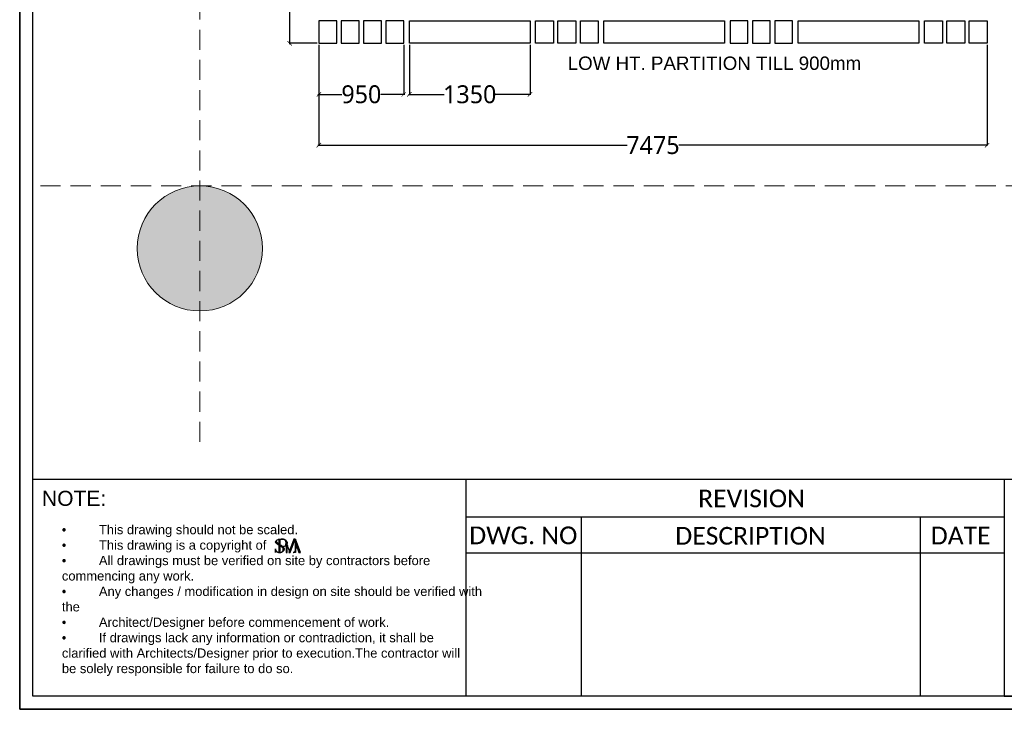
# Model space of a CAD drawing. Header units: millimetres. Extents: x 502444 to 745500, y -417645 to -375189.
# Tile 34 of 208: x 566512 to 577527, y -393956 to -386239. Entities that reach past the tile are written whole.
import ezdxf

# ---------------------------------------------------------------- set-up
doc = ezdxf.new("R2010")
doc.units = ezdxf.units.MM
doc.linetypes.add('DASHED', pattern=[0.75, 0.5, -0.25])
doc.layers.get('Defpoints').update_dxf_attribs({"color": 251})
for name, color, linetype, lineweight in [('0FM-WS-TEXT', 7, 'Continuous', 25), ('G-ANNO-DIMS', 111, 'Continuous', 9), ('G-ANNO-TEXT', 231, 'Continuous', 9), ('S-COLS', 52, 'Continuous', 9), ('Text', 7, 'Continuous', 25), ('Wall New', 1, 'Continuous', 50)]:
    doc.layers.add(name, color=color, linetype=linetype, lineweight=lineweight)
doc.layers.add('DIMENSIONS', color=7, linetype='Continuous', lineweight=25, true_color=0xcc0000)
doc.styles.add('ARIAL', font='arial.ttf')
doc.styles.add('Arial_B_4', font='arialbd.ttf', dxfattribs={"height": 800})
doc.styles.add('RS75', font='@Malgun Gothic', dxfattribs={"height": 75})
doc.dimstyles.new('DIM', dxfattribs={"dimtxt": 100, "dimasz": 50, "dimexe": 0, "dimexo": 20, "dimgap": 0, "dimtad": 0, "dimdec": 0, "dimrnd": 5, "dimzin": 0, "dimdsep": 46, "dimtxsty": 'Standard', "dimblk": 'OBLIQUE', "dimcen": 0, "dimdle": 10, "dimadec": 4, "dimazin": 0, "dimtfac": 1, "dimtdec": 0, "dimtofl": 0, "dimtmove": 1, "dimatfit": 3, "dimfxl": 1, "dimtolj": 1, "dimtzin": 0, "dimarcsym": 0})

# ---------------------------------------------------------------- blocks, each defined once
blk = doc.blocks.new('logo')
at = {"layer": 'Wall New'}
h = blk.add_hatch(color=7, dxfattribs=at)
h.dxf.hatch_style = 1
edge = h.paths.add_edge_path()
edge.add_spline(control_points=[(65926.32732787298, -4520.094032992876), (65926.1228509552, -4519.88899023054), (65924.3385281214, -4518.183820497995), (65919.54680315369, -4515.182403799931), (65911.55111347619, -4509.614694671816), (65903.25496574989, -4503.348192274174), (65895.79311485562, -4499.10011948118), (65893.55091115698, -4494.881910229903), (65893.54196151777, -4492.071246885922), (65894.92808825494, -4489.731452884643), (65896.12217980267, -4488.297914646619), (65896.67030885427, -4487.639871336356)], knot_values=[0, 0, 0, 0, 0.867858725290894, 7.401282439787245, 16.84919293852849, 30.07839875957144, 38.91655751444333, 41.68812970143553, 43.97194689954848, 47.01151844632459, 49.590735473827, 49.590735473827, 49.590735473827, 49.590735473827], degree=3, periodic=0)
edge.add_spline(control_points=[(65896.67030885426, -4487.639871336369), (65895.92114814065, -4488.165959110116), (65893.8028151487, -4489.870670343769), (65891.35862709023, -4492.807859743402), (65890.06492843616, -4496.706629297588), (65889.90602339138, -4500.58724637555), (65893.86920417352, -4504.223637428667), (65899.16805926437, -4508.363811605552), (65907.17849125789, -4513.833384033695), (65915.43403955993, -4518.995131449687), (65922.35502716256, -4524.055133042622), (65926.76506230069, -4528.964500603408), (65927.36107414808, -4534.817846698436), (65925.8635055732, -4540.194380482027), (65922.60699536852, -4544.541443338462), (65919.71695260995, -4546.410011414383), (65918.29826566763, -4547.023579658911), (65918.27821879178, -4547.032193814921)], knot_values=[50.48678172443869, 50.48678172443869, 50.48678172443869, 50.48678172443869, 53.20760084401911, 58.5349938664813, 61.6369995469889, 65.56471417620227, 69.20875779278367, 76.89681575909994, 86.16477467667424, 98.12987605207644, 106.0842714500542, 112.0372464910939, 117.1298886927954, 122.963482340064, 128.467721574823, 133.031523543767, 133.0968729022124, 133.0968729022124, 133.0968729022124, 133.0968729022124], weights=[1, 1, 1, 1, 1, 1, 1, 1, 1, 1, 1, 1, 1, 1, 1, 1, 1, 1], degree=3, periodic=0)
edge.add_spline(control_points=[(65918.27821879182, -4547.032193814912), (65918.99569904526, -4546.806679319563), (65920.83715103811, -4546.227884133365), (65923.71842912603, -4544.578977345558), (65926.7764144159, -4542.078668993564), (65929.39307902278, -4538.740599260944), (65930.6263412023, -4535.02370299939), (65931.04522361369, -4531.116775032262), (65930.8020001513, -4527.156352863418), (65929.02379137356, -4523.240054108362), (65927.2905837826, -4521.05995449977), (65926.32732787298, -4520.094032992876)], knot_values=[49.590735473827, 49.590735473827, 49.590735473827, 49.590735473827, 51.84319754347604, 55.37180156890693, 59.46141335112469, 63.65059152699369, 67.90451495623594, 71.00000374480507, 75.43421065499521, 79.60582464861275, 83.69415918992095, 83.69415918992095, 83.69415918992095, 83.69415918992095], degree=3, periodic=0)
edge = h.paths.add_edge_path()
edge.add_spline(control_points=[(65911.15706209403, -4483.714697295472), (65909.66705064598, -4483.714697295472), (65908.17703919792, -4483.714697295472), (65906.68702774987, -4483.714697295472)], knot_values=[7.51567503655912, 7.51567503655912, 7.51567503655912, 7.51567503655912, 11.98570938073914, 11.98570938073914, 11.98570938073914, 11.98570938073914], weights=[1, 1, 1, 1], degree=3, periodic=0)
edge.add_spline(control_points=[(65906.68702774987, -4483.714697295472), (65906.68702774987, -4490.752476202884), (65906.68702774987, -4497.790255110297), (65906.68702774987, -4504.82803401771)], knot_values=[6.51567503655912, 6.51567503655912, 6.51567503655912, 6.51567503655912, 7.51567503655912, 7.51567503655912, 7.51567503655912, 7.51567503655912], weights=[1, 1, 1, 1], degree=3, periodic=0)
edge.add_spline(control_points=[(65906.68702774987, -4504.82803401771), (65907.7610623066, -4505.584761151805), (65908.81980067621, -4506.349529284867), (65910.30172647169, -4507.426266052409), (65910.72951816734, -4507.737715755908), (65911.15706209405, -4508.048751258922)], knot_values=[1, 1, 1, 1, 4.920055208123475, 4.920055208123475, 6.51567503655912, 6.51567503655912, 6.51567503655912, 6.51567503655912], weights=[1, 1, 1, 1, 1, 1], degree=3, periodic=0)
edge.add_spline(control_points=[(65911.15706209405, -4508.048751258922), (65911.15706209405, -4499.937399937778), (65911.15706209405, -4491.826048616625), (65911.15706209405, -4483.714697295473)], knot_values=[0, 0, 0, 0, 1, 1, 1, 1], weights=[1, 1, 1, 1], degree=3, periodic=0)
edge = h.paths.add_edge_path()
edge.add_spline(control_points=[(65926.32732787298, -4520.094032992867), (65928.14327062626, -4519.864546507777), (65931.86601940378, -4519.394090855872), (65937.33780130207, -4516.948838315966), (65941.65530810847, -4512.901152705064), (65945.38716069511, -4507.704936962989), (65946.65059045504, -4501.28148697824), (65944.79144368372, -4495.055523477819), (65941.40787851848, -4490.274369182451), (65936.66029614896, -4486.676563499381), (65931.87478668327, -4484.349004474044), (65928.49271372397, -4483.882319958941), (65927.27794859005, -4483.714697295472)], knot_values=[28.10659587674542, 28.10659587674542, 28.10659587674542, 28.10659587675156, 33.58032347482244, 39.32793679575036, 45.72688672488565, 51.12485412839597, 58.33784476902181, 64.40102770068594, 70.15272062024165, 75.6086114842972, 82.14980521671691, 85.81611139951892, 85.81611139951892, 85.81611139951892, 85.81611139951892], weights=[1, 1, 1, 1, 1, 1, 1, 1, 1, 1, 1, 1, 1], degree=3, periodic=0)
edge.add_spline(control_points=[(65927.27794859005, -4483.714697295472), (65928.17363530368, -4483.993565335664), (65930.36068687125, -4484.674494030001), (65934.01291733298, -4486.583985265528), (65937.5791297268, -4489.345575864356), (65940.13153193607, -4494.178919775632), (65940.50509810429, -4500.222536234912), (65940.47639201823, -4506.385122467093), (65939.47854824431, -4511.955339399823), (65935.97118947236, -4516.407761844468), (65931.20475309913, -4519.054080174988), (65927.61298398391, -4519.819908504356), (65926.32732787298, -4520.094032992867)], knot_values=[85.81611139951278, 85.81611139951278, 85.81611139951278, 85.81611139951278, 88.62523408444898, 92.675313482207, 98.1508549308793, 101.8316851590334, 108.7094344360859, 115.9402996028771, 120.4648801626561, 125.325234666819, 132.3907371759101, 136.3297490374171, 136.3297490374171, 136.3297490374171, 136.3297490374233], weights=[1, 1, 1, 1, 1, 1, 1, 1, 1, 1, 1, 1, 1], degree=3, periodic=0)
edge = h.paths.add_edge_path()
edge.add_spline(control_points=[(65911.08688957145, -4548.543095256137), (65911.08688957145, -4538.253733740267), (65911.08688957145, -4527.964372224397), (65911.08688957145, -4517.675010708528)], knot_values=[6.314873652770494, 6.314873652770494, 6.314873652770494, 6.314873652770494, 7.314873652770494, 7.314873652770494, 7.314873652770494, 7.314873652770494], weights=[1, 1, 1, 1], degree=3, periodic=0)
edge.add_spline(control_points=[(65911.08688957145, -4517.675010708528), (65910.08407910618, -4517.023955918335), (65909.07580028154, -4516.374427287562), (65907.58323034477, -4515.407846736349), (65907.09994556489, -4515.093867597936), (65906.61685522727, -4514.778347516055)], knot_values=[1, 1, 1, 1, 4.595369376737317, 4.595369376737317, 6.314873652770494, 6.314873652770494, 6.314873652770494, 6.314873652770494], weights=[1, 1, 1, 1, 1, 1], degree=3, periodic=0)
edge.add_spline(control_points=[(65906.61685522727, -4514.778347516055), (65906.61685522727, -4525.950102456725), (65906.61685522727, -4537.121857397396), (65906.61685522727, -4548.293612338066)], knot_values=[0, 0, 0, 0, 1, 1, 1, 1], weights=[1, 1, 1, 1], degree=3, periodic=0)
edge.add_spline(control_points=[(65906.61685522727, -4548.293612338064), (65907.00464915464, -4548.342551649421), (65908.49631665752, -4548.495169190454), (65909.98572179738, -4548.525759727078), (65911.0868895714, -4548.543095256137)], knot_values=[38.64654216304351, 38.64654216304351, 38.64654216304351, 38.64654216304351, 39.81212905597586, 43.11924199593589, 43.11924199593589, 43.11924199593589, 43.11924199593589], weights=[1, 1, 1, 1, 1], degree=3, periodic=0)
edge = h.paths.add_edge_path()
edge.add_spline(control_points=[(65897.79348206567, -4544.969844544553), (65897.52532202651, -4544.796118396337), (65896.04820641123, -4543.812354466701), (65893.46709142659, -4541.89074111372), (65891.46649840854, -4538.366520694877), (65889.99028359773, -4535.013483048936), (65889.74944239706, -4532.603148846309), (65889.6676251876, -4531.346926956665), (65889.6569317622, -4531.182740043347)], knot_values=[12.44897845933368, 12.44897845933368, 12.44897845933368, 12.44897845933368, 13.40008544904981, 17.7243823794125, 21.96377375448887, 25.36521328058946, 28.64998448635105, 29.14384819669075, 29.14384819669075, 29.14384819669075, 29.14384819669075], weights=[1, 1, 1, 1, 1, 1, 1, 1, 1], degree=3, periodic=0)
edge.add_spline(control_points=[(65889.6569317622, -4531.182740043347), (65889.4526859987, -4531.182740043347), (65889.24844023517, -4531.182740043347), (65889.04419447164, -4531.182740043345)], knot_values=[11.83624116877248, 11.83624116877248, 11.83624116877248, 11.83624116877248, 12.44897845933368, 12.44897845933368, 12.44897845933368, 12.44897845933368], weights=[1, 1, 1, 1], degree=3, periodic=0)
edge.add_spline(control_points=[(65889.04419447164, -4531.182740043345), (65889.04419447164, -4536.877253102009), (65889.04419447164, -4542.571766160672), (65889.04419447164, -4548.266279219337)], knot_values=[10.83624116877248, 10.83624116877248, 10.83624116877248, 10.83624116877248, 11.83624116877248, 11.83624116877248, 11.83624116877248, 11.83624116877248], weights=[1, 1, 1, 1], degree=3, periodic=0)
edge.add_spline(control_points=[(65889.04419447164, -4548.266279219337), (65889.24844023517, -4548.266279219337), (65889.4526859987, -4548.266279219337), (65889.6569317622, -4548.266279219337)], knot_values=[10.22350387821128, 10.22350387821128, 10.22350387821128, 10.22350387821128, 10.83624116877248, 10.83624116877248, 10.83624116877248, 10.83624116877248], weights=[1, 1, 1, 1], degree=3, periodic=0)
edge.add_spline(control_points=[(65889.6569317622, -4548.266279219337), (65889.83347909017, -4547.739648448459), (65890.25426248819, -4546.484475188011), (65891.58212756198, -4544.557764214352), (65894.13099015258, -4544.220281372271), (65896.18907932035, -4544.414592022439), (65897.364632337, -4544.821428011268), (65897.79348206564, -4544.969844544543)], knot_values=[0, 0, 0, 0, 1.678080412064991, 3.99954157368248, 6.506296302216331, 8.867441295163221, 10.22350387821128, 10.22350387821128, 10.22350387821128, 10.22350387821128], weights=[1, 1, 1, 1, 1, 1, 1, 1], degree=3, periodic=0)
edge = h.paths.add_edge_path()
edge.add_spline(control_points=[(65945.517516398, -4548.543095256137), (65945.51751639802, -4535.384023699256), (65945.51751639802, -4522.224952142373), (65945.51751639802, -4509.06588058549)], knot_values=[9.93112164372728, 9.93112164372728, 9.93112164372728, 9.93112164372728, 10.93112164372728, 10.93112164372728, 10.93112164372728, 10.93112164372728], weights=[1, 1, 1, 1], degree=3, periodic=0)
edge.add_spline(control_points=[(65945.51751639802, -4509.065880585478), (65945.05203890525, -4509.975354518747), (65944.50800626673, -4510.828885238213), (65943.47031053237, -4512.244242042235), (65942.99810929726, -4512.825395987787), (65942.0626877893, -4513.899088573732), (65941.59815929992, -4514.398435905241), (65941.11361179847, -4514.880069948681)], knot_values=[1, 1, 1, 1, 3.842019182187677, 3.842019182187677, 5.980474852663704, 5.980474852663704, 7.93112164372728, 7.93112164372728, 7.93112164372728, 7.93112164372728], weights=[1, 1, 1, 1, 1, 1, 1, 1], degree=3, periodic=0)
edge.add_spline(control_points=[(65941.11361179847, -4514.880069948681), (65941.11361179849, -4526.101078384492), (65941.11361179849, -4537.322086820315), (65941.11361179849, -4548.543095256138)], knot_values=[7.93112164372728, 7.93112164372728, 7.93112164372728, 7.93112164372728, 8.93112164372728, 8.93112164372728, 8.93112164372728, 8.93112164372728], weights=[1, 1, 1, 1], degree=3, periodic=0)
edge.add_spline(control_points=[(65941.11361179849, -4548.543095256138), (65942.58157999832, -4548.543095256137), (65944.04954819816, -4548.543095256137), (65945.517516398, -4548.543095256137)], knot_values=[8.93112164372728, 8.93112164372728, 8.93112164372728, 8.93112164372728, 9.93112164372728, 9.93112164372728, 9.93112164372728, 9.93112164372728], weights=[1, 1, 1, 1], degree=3, periodic=0)
h.paths.add_polyline_path([(65984.91565439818, -4483.714697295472), (65978.65695236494, -4483.714697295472, 0.3141900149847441), (65977.71864755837, -4484.368887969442), (65954.0674425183, -4548.543095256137), (65961.02334941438, -4548.543095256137)])
h.paths.add_polyline_path([(65986.1063843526, -4483.714697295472), (65986.1063843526, -4502.120993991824), (66002.9347906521, -4548.543095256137), (66009.60722965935, -4548.543095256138)])
edge = h.paths.add_edge_path()
edge.add_spline(control_points=[(65984.91565439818, -4539.499142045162), (65984.71275300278, -4539.990887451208), (65983.98333063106, -4541.758692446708), (65982.43184989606, -4544.703680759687), (65978.81295694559, -4547.223003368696), (65976.04276459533, -4548.071853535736), (65974.55115696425, -4548.52891616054)], knot_values=[1, 1, 1, 1, 2.599130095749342, 6.748808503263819, 10.75272234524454, 15.42372173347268, 15.42372173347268, 15.42372173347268, 15.42372173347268], weights=[1, 1, 1, 1, 1, 1, 1], degree=3, periodic=0)
edge.add_spline(control_points=[(65974.55115696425, -4548.52891616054), (65978.00598944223, -4548.52891616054), (65981.4608219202, -4548.52891616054), (65984.91565439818, -4548.52891616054)], knot_values=[0.1030468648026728, 0.1030468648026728, 0.1030468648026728, 0.1030468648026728, 0.9999999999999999, 0.9999999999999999, 0.9999999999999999, 0.9999999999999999], weights=[1, 1, 1, 1], degree=3, periodic=0)
edge.add_line((65984.91565439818, -4548.52891616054), (65984.91565439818, -4539.499142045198))
at = {"layer": 'Text'}
blk.add_line((65986.1063843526, -4525.915012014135), (65994.73191813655, -4525.915012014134), dxfattribs=at)
blk.add_lwpolyline([(65984.91565439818, -4483.714697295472), (65978.65695236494, -4483.714697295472, 0.3141900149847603), (65977.71864755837, -4484.368887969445), (65954.0674425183, -4548.543095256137), (65961.02334941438, -4548.543095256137), (65984.91565439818, -4483.714697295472), (65984.91565439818, -4548.543095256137)], format="xyb", dxfattribs=at)
blk.add_lwpolyline([(65986.1063843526, -4502.120993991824), (66002.9347906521, -4548.543095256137), (66009.60722965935, -4548.543095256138), (65986.1063843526, -4483.714697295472), (65986.1063843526, -4548.543095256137)], dxfattribs=at)
for points, knots in [([(65897.79348206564, -4544.969844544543), (65897.364632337, -4544.821428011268), (65896.18907932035, -4544.414592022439), (65894.13099015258, -4544.220281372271), (65891.58212756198, -4544.557764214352), (65890.25426248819, -4546.484475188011), (65889.83347909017, -4547.739648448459), (65889.6569317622, -4548.266279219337), (65889.4526859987, -4548.266279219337), (65889.24844023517, -4548.266279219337), (65889.04419447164, -4548.266279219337), (65889.04419447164, -4542.571766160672), (65889.04419447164, -4536.877253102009), (65889.04419447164, -4531.182740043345), (65889.24844023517, -4531.182740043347), (65889.4526859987, -4531.182740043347), (65889.6569317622, -4531.182740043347), (65889.6676251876, -4531.346926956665), (65889.74944239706, -4532.603148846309), (65889.99028359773, -4535.013483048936), (65891.46649840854, -4538.366520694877), (65893.46709142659, -4541.89074111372), (65897.32712590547, -4544.764496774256), (65901.91570660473, -4547.517138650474), (65906.99685920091, -4548.480432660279), (65910.17513324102, -4548.529156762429), (65911.37099373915, -4548.547489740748), (65911.93215329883, -4548.49033947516), (65914.30047313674, -4548.249142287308), (65918.1799144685, -4547.403789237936), (65922.60699536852, -4544.541443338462), (65925.8635055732, -4540.194380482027), (65927.36107414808, -4534.817846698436), (65926.76506230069, -4528.964500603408), (65922.35502716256, -4524.055133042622), (65915.43403955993, -4518.995131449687), (65907.17849125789, -4513.833384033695), (65899.16805926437, -4508.363811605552), (65893.86920417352, -4504.223637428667), (65889.90602339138, -4500.58724637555), (65890.06492843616, -4496.706629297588), (65891.35862709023, -4492.807859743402), (65895.08145327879, -4488.334126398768), (65900.64695517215, -4485.044764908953), (65905.06251132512, -4484.072427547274), (65906.68702774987, -4483.714697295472)], [0, 0, 0, 0, 1.356062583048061, 3.717207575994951, 6.223962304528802, 8.545423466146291, 10.22350387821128, 10.22350387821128, 10.22350387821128, 10.83624116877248, 10.83624116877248, 10.83624116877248, 11.83624116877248, 11.83624116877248, 11.83624116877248, 12.44897845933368, 12.44897845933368, 12.44897845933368, 12.94284216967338, 16.22761337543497, 19.62905290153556, 23.86844427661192, 28.19274120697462, 33.85834455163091, 39.81212905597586, 43.40365804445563, 43.40365804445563, 43.40365804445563, 45.09744699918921, 50.55213108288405, 55.11593305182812, 60.6201722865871, 66.45376593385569, 71.54640813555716, 77.49938317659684, 85.45377857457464, 97.41887994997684, 106.6868388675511, 114.3748968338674, 118.0189404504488, 121.9466550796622, 125.0486607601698, 130.376053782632, 138.9299321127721, 143.9086917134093, 143.9086917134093, 143.9086917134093, 143.9086917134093]), ([(65911.15706209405, -4483.714697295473), (65911.15706209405, -4491.826048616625), (65911.15706209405, -4499.937399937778), (65911.15706209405, -4508.048751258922), (65910.72951816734, -4507.737715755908), (65910.30172647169, -4507.426266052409), (65908.81980067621, -4506.349529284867), (65907.7610623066, -4505.584761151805), (65906.68702774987, -4504.82803401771), (65906.68702774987, -4497.790255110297), (65906.68702774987, -4490.752476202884), (65906.68702774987, -4483.714697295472), (65913.55066802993, -4483.714697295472), (65920.41430830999, -4483.714697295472), (65927.27794859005, -4483.714697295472), (65928.49271372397, -4483.882319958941), (65931.87478668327, -4484.349004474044), (65936.66029614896, -4486.676563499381), (65941.40787851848, -4490.274369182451), (65944.79144368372, -4495.055523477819), (65946.65059045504, -4501.28148697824), (65945.38716069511, -4507.704936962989), (65941.65530810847, -4512.901152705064), (65937.33780130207, -4516.948838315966), (65931.86601940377, -4519.394090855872), (65928.14327062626, -4519.864546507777), (65926.32732787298, -4520.094032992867), (65927.61298398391, -4519.819908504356), (65931.20475309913, -4519.054080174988), (65935.97118947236, -4516.407761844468), (65939.47854824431, -4511.955339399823), (65940.47639201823, -4506.385122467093), (65940.50509810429, -4500.222536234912), (65940.13153193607, -4494.178919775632), (65937.5791297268, -4489.345575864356), (65934.01291733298, -4486.583985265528), (65930.36068687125, -4484.674494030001), (65928.17363530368, -4483.993565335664), (65927.27794859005, -4483.714697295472), (65923.84612845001, -4483.714697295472), (65920.41430830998, -4483.714697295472), (65916.98248816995, -4483.714697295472)], [0, 0, 0, 0, 1, 1, 1, 2.595619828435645, 2.595619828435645, 6.51567503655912, 6.51567503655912, 6.51567503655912, 7.51567503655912, 7.51567503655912, 7.51567503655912, 28.10659587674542, 28.10659587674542, 28.10659587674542, 31.77290205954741, 38.31409579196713, 43.76998665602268, 49.52167957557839, 55.58486250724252, 62.79785314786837, 68.19582055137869, 74.59477048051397, 80.3423838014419, 85.81611139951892, 85.81611139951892, 85.81611139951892, 89.75512326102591, 96.82062577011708, 101.68098027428, 106.205560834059, 113.4364260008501, 120.3141752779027, 123.9950055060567, 129.470546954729, 133.5206263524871, 136.3297490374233, 136.3297490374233, 136.3297490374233, 137.3297490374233, 137.3297490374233, 137.3297490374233, 137.3297490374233]), ([(65906.61685522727, -4548.293612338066), (65906.61685522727, -4537.121857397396), (65906.61685522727, -4525.950102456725), (65906.61685522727, -4514.778347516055), (65907.09994556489, -4515.093867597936), (65907.58323034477, -4515.407846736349), (65909.07580028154, -4516.374427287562), (65910.08407910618, -4517.023955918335), (65911.08688957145, -4517.675010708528), (65911.08688957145, -4527.964372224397), (65911.08688957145, -4538.253733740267), (65911.08688957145, -4548.543095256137)], [0, 0, 0, 0, 1, 1, 1, 2.719504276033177, 2.719504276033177, 6.314873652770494, 6.314873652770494, 6.314873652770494, 7.314873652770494, 7.314873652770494, 7.314873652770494, 7.314873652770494]), ([(65957.16600532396, -4540.13558234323), (65953.28317568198, -4529.779015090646), (65949.40034604, -4519.422447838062), (65945.51751639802, -4509.065880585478), (65945.05203890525, -4509.975354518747), (65944.50800626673, -4510.828885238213), (65943.47031053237, -4512.244242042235), (65942.99810929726, -4512.825395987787), (65942.0626877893, -4513.899088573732), (65941.59815929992, -4514.398435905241), (65941.11361179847, -4514.880069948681), (65941.11361179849, -4526.101078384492), (65941.11361179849, -4537.322086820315), (65941.11361179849, -4548.543095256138), (65942.58157999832, -4548.543095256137), (65944.04954819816, -4548.543095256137), (65945.517516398, -4548.543095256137), (65945.51751639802, -4535.384023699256), (65945.51751639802, -4522.224952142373), (65945.51751639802, -4509.06588058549)], [0, 0, 0, 0, 1, 1, 1, 3.842019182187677, 3.842019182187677, 5.980474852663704, 5.980474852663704, 7.93112164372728, 7.93112164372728, 7.93112164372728, 8.93112164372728, 8.93112164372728, 8.93112164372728, 9.93112164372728, 9.93112164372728, 9.93112164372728, 10.93112164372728, 10.93112164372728, 10.93112164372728, 10.93112164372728]), ([(65986.10638435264, -4548.52891616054), (65982.25464188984, -4548.52891616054), (65978.40289942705, -4548.52891616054), (65974.55115696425, -4548.52891616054), (65976.04276459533, -4548.071853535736), (65978.81295694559, -4547.223003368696), (65982.43184989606, -4544.703680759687), (65983.98333063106, -4541.758692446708), (65984.71275300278, -4539.990887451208), (65984.91565439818, -4539.499142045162)], [0, 0, 0, 0, 1, 1, 1, 5.670999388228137, 9.674913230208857, 13.82459163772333, 15.42372173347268, 15.42372173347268, 15.42372173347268, 15.42372173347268])]:
    blk.add_open_spline(points, degree=3, knots=knots, dxfattribs=at)
blk.add_spline([(65896.67030885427, -4487.639871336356), (65895.06986562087, -4489.66247904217), (65893.71573726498, -4492.383752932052), (65893.71573726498, -4494.667570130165), (65894.90604788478, -4497.170522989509), (65901.80429062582, -4502.695674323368), (65912.62742102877, -4510.303021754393), (65920.40413111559, -4515.668261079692), (65925.69999214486, -4519.494418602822), (65928.86516979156, -4523.308275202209), (65930.5239822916, -4527.135899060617), (65930.92594637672, -4531.551849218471), (65930.57451732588, -4534.62732454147), (65929.16774830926, -4538.641906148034), (65926.64920853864, -4541.989468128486), (65923.50087590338, -4544.599626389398), (65920.40728955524, -4546.296909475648), (65918.27821879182, -4547.032193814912)], degree=3, dxfattribs=at)
blk = doc.blocks.new('sheet format horizontal')
at = {"layer": 'Text'}
for p, q in [((66762.25933642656, -4420.849678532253), (65217.44054091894, -4420.849678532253)), ((65503.32595826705, -4420.849678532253), (65503.32595826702, -4563.962514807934)), ((65503.32595826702, -4445.387557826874), (65858.9499393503, -4445.387557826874)), ((65579.50181680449, -4445.387557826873), (65579.50181680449, -4563.962514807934)), ((65803.30543144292, -4445.387557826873), (65803.30543144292, -4563.962514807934)), ((65503.32595826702, -4469.266756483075), (65858.9499393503, -4469.266756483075)), ((65858.9499393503, -4468.553957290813), (65858.9499393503, -4562.538818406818))]:
    blk.add_line(p, q, dxfattribs=at)
for points in [[(66770.90544657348, -4572.608624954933), (66770.90544657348, -3464.929904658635), (65208.79443077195, -3464.929904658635), (65208.79443077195, -4572.608624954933)], [(66770.90544657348, -4572.608624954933), (65208.79443077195, -4572.608624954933), (65208.79443077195, -3464.929904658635), (66770.90544657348, -3464.929904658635)], [(65217.44054091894, -3473.576014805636), (66762.2593364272, -3473.576014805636), (66762.2593364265, -4563.962514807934), (65217.44054091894, -4563.962514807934)], [(65858.9499393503, -4563.962514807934), (66041.70407289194, -4563.962514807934), (66041.70407289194, -4420.849678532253), (65858.9499393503, -4420.849678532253)]]:
    blk.add_lwpolyline(points, close=True, dxfattribs=at)
at = {"layer": 'Wall New', "xscale": 0.1367789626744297, "yscale": 0.1367789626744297, "zscale": 0.1367789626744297}
blk.add_blockref('logo', (56365.39050921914, -3846.95104330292), dxfattribs=at)
at = {"layer": 'Text', "attachment_point": 1, "style": 'ARIAL'}
for s, insert, char_height, width in [('\\pxqc;{\\fCalibri|b0|i0|c0|p34;REVISION}', (65621.8472692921, -4427.503702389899), 11.68966550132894, 140.4132792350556), ('{\\fArial|b0|i0|c0|p34;NOTE:}', (65223.51726983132, -4428.303669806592), 9.943216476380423, 174.5199539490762), ('\\pxqc;{\\fCalibri|b0|i0|c0|p34;DWG. NO}', (65471.11763807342, -4451.874407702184), 11.68966550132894, 140.4132792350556), ('\\pxqc;{\\fCalibri|b0|i0|c0|p34;DESCRIPTION}', (65621.16219208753, -4452.16080587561), 11.68966550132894, 140.4132792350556), ('\\pxqc;{\\fCalibri|b0|i0|c0|p34;DATE}', (65759.9245552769, -4452.022680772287), 11.68966550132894, 140.4132792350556)]:
    blk.add_mtext(s, dxfattribs=dict(at, insert=insert, char_height=char_height, width=width))
at = {"layer": 'Text', "insert": (65236.65204015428, -4450.882075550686), "char_height": 6.112949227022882, "width": 266.6739181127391, "attachment_point": 1}
blk.add_mtext('\\pxi-0.00088,l0.00088,t0.11563;{\\fSymbol|b0|i0|c2|p18;·^I}{\\fArial|b0|i0|c0|p34;This drawing should not be scaled.\\P{\\fSymbol|b0|i0|c2|p18;·^I}This drawing is a copyright of \\P{\\fSymbol|b0|i0|c2|p18;·^I}All drawings must be verified on site by contractors before commencing any work.\\P{\\fSymbol|b0|i0|c2|p18;·^I}Any changes / modification in design on site should be verified with the \\P{\\fSymbol|b0|i0|c2|p18;·^I}Architect/Designer before commencement of work.\\P{\\fSymbol|b0|i0|c2|p18;·^I}If drawings lack any information or contradiction, it shall be clarified with Architects/Designer prior to execution.The contractor will be solely responsible for failure to do so.}', dxfattribs=at)
blk = doc.blocks.new('_ArchTick')
at = {"color": 0, "linetype": 'ByBlock', "const_width": 0.15}
blk.add_lwpolyline([(-0.5, -0.5), (0.5, 0.5)], dxfattribs=at)
blk = doc.blocks.new('*D97')
at = {"layer": 'Defpoints', "color": 0, "lineweight": 25, "ltscale": 250, "transparency": 16777216}
for p in [(569858.8209681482, -386501.1524356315, 1.00953911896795e-09), (570808.8209681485, -386501.1524356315, 1.00953911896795e-09), (570808.8209681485, -387074.1806524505)]:
    blk.add_point(p, dxfattribs=at)
at = {"layer": 'DIMENSIONS', "color": 0, "lineweight": -2, "ltscale": 250, "transparency": 16777216}
for p, q in [((569858.8209681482, -386521.1524356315), (569858.8209681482, -387074.1806524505)), ((570808.8209681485, -386521.1524356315), (570808.8209681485, -387074.1806524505)), ((569848.8209681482, -387074.1806524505), (570116.494882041, -387074.1806524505)), ((570818.8209681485, -387074.1806524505), (570551.1470542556, -387074.1806524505))]:
    blk.add_line(p, q, dxfattribs=at)
at = {"layer": 'DIMENSIONS', "color": 0, "lineweight": -2, "ltscale": 250, "transparency": 16777216, "xscale": 50, "yscale": 50, "zscale": 50, "rotation": 180}
blk.add_blockref('_ArchTick', (569858.8209681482, -387074.1806524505), dxfattribs=at)
at = {"layer": 'DIMENSIONS', "color": 0, "lineweight": -2, "ltscale": 250, "transparency": 16777216, "xscale": 50, "yscale": 50, "zscale": 50}
blk.add_blockref('_ArchTick', (570808.8209681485, -387074.1806524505), dxfattribs=at)
at = {"layer": 'DIMENSIONS', "color": 0, "ltscale": 250, "transparency": 16777216, "insert": (570333.8209681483, -387074.1806524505), "char_height": 75, "attachment_point": 5, "style": 'RS75'}
blk.add_mtext('\\A1;{\\H2.6667x;950}', dxfattribs=at)
blk = doc.blocks.new('*D98')
at = {"layer": 'Defpoints', "color": 0, "lineweight": 25, "ltscale": 250, "transparency": 16777216}
for p in [(570871.3209681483, -386501.1524356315, 1.00953911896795e-09), (572221.3209681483, -386501.1524356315, 1.00953911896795e-09), (572221.3209681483, -387074.1806524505)]:
    blk.add_point(p, dxfattribs=at)
at = {"layer": 'DIMENSIONS', "color": 0, "lineweight": -2, "ltscale": 250, "transparency": 16777216}
for p, q in [((570871.3209681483, -386521.1524356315), (570871.3209681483, -387074.1806524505)), ((572221.3209681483, -386521.1524356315), (572221.3209681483, -387074.1806524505)), ((570861.3209681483, -387074.1806524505), (571260.3119582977, -387074.1806524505)), ((572231.3209681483, -387074.1806524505), (571832.3299779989, -387074.1806524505))]:
    blk.add_line(p, q, dxfattribs=at)
at = {"layer": 'DIMENSIONS', "color": 0, "lineweight": -2, "ltscale": 250, "transparency": 16777216, "xscale": 50, "yscale": 50, "zscale": 50, "rotation": 180}
blk.add_blockref('_ArchTick', (570871.3209681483, -387074.1806524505), dxfattribs=at)
at = {"layer": 'DIMENSIONS', "color": 0, "lineweight": -2, "ltscale": 250, "transparency": 16777216, "xscale": 50, "yscale": 50, "zscale": 50}
blk.add_blockref('_ArchTick', (572221.3209681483, -387074.1806524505), dxfattribs=at)
at = {"layer": 'DIMENSIONS', "color": 0, "ltscale": 250, "transparency": 16777216, "insert": (571546.3209681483, -387074.1806524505), "char_height": 75, "attachment_point": 5, "style": 'RS75'}
blk.add_mtext('\\A1;{\\H2.6667x;1350}', dxfattribs=at)
blk = doc.blocks.new('*D99')
at = {"layer": 'Defpoints', "color": 0, "lineweight": 25, "ltscale": 250, "transparency": 16777216}
for p in [(569858.8209681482, -386501.1524356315), (577333.8209681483, -386501.1524356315, 1.00953911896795e-09), (577333.8209681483, -387643.1115270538)]:
    blk.add_point(p, dxfattribs=at)
at = {"layer": 'DIMENSIONS', "color": 0, "lineweight": -2, "ltscale": 250, "transparency": 16777216}
for p, q in [((569858.8209681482, -386521.1524356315), (569858.8209681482, -387643.1115270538)), ((577333.8209681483, -386521.1524356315), (577333.8209681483, -387643.1115270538)), ((569848.8209681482, -387643.1115270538), (573305.964077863, -387643.1115270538)), ((577343.8209681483, -387643.1115270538), (573886.6778584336, -387643.1115270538))]:
    blk.add_line(p, q, dxfattribs=at)
at = {"layer": 'DIMENSIONS', "color": 0, "lineweight": -2, "ltscale": 250, "transparency": 16777216, "xscale": 50, "yscale": 50, "zscale": 50, "rotation": 180}
blk.add_blockref('_ArchTick', (569858.8209681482, -387643.1115270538), dxfattribs=at)
at = {"layer": 'DIMENSIONS', "color": 0, "lineweight": -2, "ltscale": 250, "transparency": 16777216, "xscale": 50, "yscale": 50, "zscale": 50}
blk.add_blockref('_ArchTick', (577333.8209681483, -387643.1115270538), dxfattribs=at)
at = {"layer": 'DIMENSIONS', "color": 0, "ltscale": 250, "transparency": 16777216, "insert": (573596.3209681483, -387643.1115270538), "char_height": 75, "attachment_point": 5, "style": 'RS75'}
blk.add_mtext('\\A1;{\\H2.6667x;7475}', dxfattribs=at)
blk = doc.blocks.new('*D210')
at = {"layer": 'Defpoints', "color": 0, "lineweight": 25, "ltscale": 250, "transparency": 16777216}
for p in [(569859.97973619, -381001.9094168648), (569532.2047958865, -386502.1748748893), (569858.8065246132, -386502.1748748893)]:
    blk.add_point(p, dxfattribs=at)
at = {"layer": 'DIMENSIONS', "color": 0, "lineweight": -2, "ltscale": 250, "transparency": 16777216}
for p, q in [((569532.2047958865, -380991.9094168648), (569532.2047958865, -383462.6363544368)), ((569839.97973619, -381001.9094168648), (569532.2047958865, -381001.9094168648)), ((569532.2047958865, -386512.1748748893), (569532.2047958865, -384041.4479373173)), ((569838.8065246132, -386502.1748748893), (569532.2047958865, -386502.1748748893))]:
    blk.add_line(p, q, dxfattribs=at)
at = {"layer": 'DIMENSIONS', "color": 0, "lineweight": -2, "ltscale": 250, "transparency": 16777216, "xscale": 50, "yscale": 50, "zscale": 50}
for p, rotation in [((569532.2047958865, -381001.9094168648), 90), ((569532.2047958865, -386502.1748748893), 270)]:
    blk.add_blockref('_ArchTick', p, dxfattribs=dict(at, rotation=rotation))
at = {"layer": 'DIMENSIONS', "color": 0, "ltscale": 250, "transparency": 16777216, "insert": (569532.2047958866, -383752.042145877), "char_height": 75, "attachment_point": 5, "rotation": 90, "style": 'RS75'}
blk.add_mtext('\\A1;{\\H2.6667x;5500}', dxfattribs=at)

msp = doc.modelspace()

# ---------------------------------------------------------------- hatches: boundary and pattern name
at = {"layer": 'S-COLS', "lineweight": 5}
msp.add_hatch(color=251, dxfattribs=at).paths.add_polyline_path([(568527.4867961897, -389498.1524356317), (568618.8551307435, -389492.1638385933), (568708.6601277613, -389474.300514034), (568795.365198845, -389444.8681083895), (568877.4867961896, -389404.3702182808), (568953.6197964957, -389353.4997738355), (569022.4615430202, -389293.1271824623), (569082.8341343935, -389224.2854359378), (569133.7045788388, -389148.1524356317), (569174.2024689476, -389066.0308382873), (569203.6348745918, -388979.3257672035), (569221.4981991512, -388889.5207701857), (569227.4867961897, -388798.1524356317), (569221.4981991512, -388706.7841010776), (569203.6348745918, -388616.9791040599), (569174.2024689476, -388530.2740329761), (569129.1584101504, -388441.3486133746), (569082.8341343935, -388372.0194353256), (569022.4615430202, -388303.177688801), (568953.6197964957, -388242.8050974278), (568877.4867961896, -388191.9346529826), (568795.365198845, -388151.4367628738), (568708.6601277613, -388122.0043572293), (568618.8551307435, -388104.14103267), (568527.4867961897, -388098.1524356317), (568422.9026349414, -388106.7698240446), (568346.3134646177, -388122.0043572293), (568259.608393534, -388151.4367628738), (568177.4867961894, -388191.9346529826), (568101.3537958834, -388242.8050974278), (568032.5120493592, -388303.177688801), (567972.1394579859, -388372.0194353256), (567921.2690135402, -388448.1524356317), (567880.7711234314, -388530.2740329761), (567851.3387177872, -388616.9791040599), (567833.4753932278, -388706.7841010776), (567827.4867961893, -388798.1524356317), (567833.4753932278, -388889.5207701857), (567851.3387177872, -388979.3257672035), (567880.7711234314, -389066.0308382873), (567921.2690135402, -389148.1524356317), (567972.1394579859, -389224.2854359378), (568032.5120493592, -389293.1271824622), (568101.3537958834, -389353.4997738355), (568177.4867961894, -389404.3702182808), (568259.608393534, -389444.8681083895), (568346.3134646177, -389474.300514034), (568436.1184616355, -389492.1638385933)], flags=0)

# ---------------------------------------------------------------- linework, layer by layer
at = {"layer": '0FM-WS-TEXT', "elevation": 1.00953911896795e-09}
for points in [[(569858.8209681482, -386501.1524356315), (570058.8209681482, -386501.1524356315), (570058.8209681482, -386251.1524356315), (569858.8209681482, -386251.1524356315)], [(570108.8209681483, -386501.1524356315), (570308.8209681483, -386501.1524356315), (570308.8209681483, -386251.1524356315), (570108.8209681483, -386251.1524356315)], [(570358.8209681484, -386501.1524356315), (570558.8209681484, -386501.1524356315), (570558.8209681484, -386251.1524356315), (570358.8209681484, -386251.1524356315)], [(570608.8209681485, -386501.1524356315), (570808.8209681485, -386501.1524356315), (570808.8209681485, -386251.1524356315), (570608.8209681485, -386251.1524356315)], [(570871.3209681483, -386251.1524356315), (572221.3209681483, -386251.1524356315), (572221.3209681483, -386501.1524356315), (570871.3209681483, -386501.1524356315)], [(572483.8209681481, -386501.1524356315), (572283.8209681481, -386501.1524356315), (572283.8209681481, -386251.1524356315), (572483.8209681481, -386251.1524356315)], [(572733.8209681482, -386501.1524356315), (572533.8209681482, -386501.1524356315), (572533.8209681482, -386251.1524356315), (572733.8209681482, -386251.1524356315)], [(572983.8209681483, -386501.1524356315), (572783.8209681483, -386501.1524356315), (572783.8209681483, -386251.1524356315), (572983.8209681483, -386251.1524356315)], [(573046.3209681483, -386251.1524356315), (574396.3209681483, -386251.1524356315), (574396.3209681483, -386501.1524356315), (573046.3209681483, -386501.1524356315)], [(574458.8209681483, -386501.1524356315), (574658.8209681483, -386501.1524356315), (574658.8209681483, -386251.1524356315), (574458.8209681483, -386251.1524356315)], [(574708.8209681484, -386501.1524356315), (574908.8209681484, -386501.1524356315), (574908.8209681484, -386251.1524356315), (574708.8209681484, -386251.1524356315)], [(574958.8209681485, -386501.1524356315), (575158.8209681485, -386501.1524356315), (575158.8209681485, -386251.1524356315), (574958.8209681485, -386251.1524356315)], [(575221.3209681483, -386251.1524356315), (576571.3209681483, -386251.1524356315), (576571.3209681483, -386501.1524356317), (575221.3209681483, -386501.1524356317)], [(576833.8209681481, -386501.1524356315), (576633.8209681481, -386501.1524356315), (576633.8209681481, -386251.1524356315), (576833.8209681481, -386251.1524356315)], [(577083.8209681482, -386501.1524356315), (576883.8209681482, -386501.1524356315), (576883.8209681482, -386251.1524356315), (577083.8209681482, -386251.1524356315)], [(577333.8209681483, -386501.1524356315), (577133.8209681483, -386501.1524356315), (577133.8209681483, -386251.1524356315), (577333.8209681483, -386251.1524356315)]]:
    msp.add_lwpolyline(points, close=True, dxfattribs=at)
at = {"layer": 'G-ANNO-DIMS', "linetype": 'DASHED', "ltscale": 450}
for p, q in [((568527.4867961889, -390963.0905082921, 1.00953911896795e-09), (568527.4867961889, -375604.2042860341, 1.00953911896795e-09)), ((566743.6817140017, -388098.1524356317, 1.00953911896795e-09), (592831.5000419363, -388098.1524356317, 1.00953911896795e-09))]:
    msp.add_line(p, q, dxfattribs=at)
at = {"layer": 'S-COLS', "color": 250}
for radius, start, end in [(700, 0, 180), (700.0000000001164, 180, 0)]:
    msp.add_arc((568527.4867961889, -388798.1524356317, 1.00953911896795e-09), radius, start, end, dxfattribs=at)

# ---------------------------------------------------------------- block references
at = {"layer": 'Wall New', "color": 5, "true_color": 0x0000ff, "xscale": 16.94267598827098, "yscale": 16.94267598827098, "zscale": 16.94267598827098}
msp.add_blockref('sheet format horizontal', (-538299.8281400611, -316483.4921565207, 2803.511267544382), dxfattribs=at)

# ---------------------------------------------------------------- texts
at = {"layer": 'G-ANNO-TEXT', "color": 7, "insert": (572642.5135243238, -386650.7400380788, 1.00953911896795e-09), "char_height": 150, "width": 4989.576629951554, "attachment_point": 1, "style": 'Arial_B_4'}
msp.add_mtext('{\\fArial|b0|i0|c0|p34;LOW HT. PARTITION TILL 900mm}', dxfattribs=at)

# ---------------------------------------------------------------- dimensions: what is measured, and where the dimension line sits
at = {"layer": 'DIMENSIONS', "color": 252, "ltscale": 250, "true_color": 0x939598}
dim = msp.add_linear_dim(base=(569532.2047958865, -386502.1748748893, 1.009539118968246e-09), p1=(569859.97973619, -381001.9094168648, 1.009539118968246e-09), p2=(569858.8065246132, -386502.1748748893, 1.009539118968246e-09), angle=90, text='{\\H2.6667x;<>}', dimstyle='DIM', override={"dimtxt": 60, "dimtxsty": 'RS75', "dimblk1": 'ArchTick', "dimblk2": 'ArchTick', "dimsah": 1}, dxfattribs=at)
dim.commit()
dim.dimension.update_dxf_attribs({"geometry": '*D210', "text_midpoint": (569532.2047958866, -383752.042145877, 1.009539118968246e-09)})
for p1, p2, distance, picture, middle in [((569858.8209681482, -386501.1524356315, 1.00953911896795e-09), (570808.8209681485, -386501.1524356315, 1.00953911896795e-09), -573.0282168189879, '*D97', (570333.8209681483, -387074.1806524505)), ((569858.8209681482, -386501.1524356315), (577333.8209681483, -386501.1524356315, 1.00953911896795e-09), -1141.9590914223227, '*D99', (573596.3209681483, -387643.1115270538)), ((570871.3209681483, -386501.1524356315, 1.00953911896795e-09), (572221.3209681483, -386501.1524356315, 1.00953911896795e-09), -573.0282168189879, '*D98', (571546.3209681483, -387074.1806524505))]:
    dim = msp.add_aligned_dim(p1=p1, p2=p2, distance=distance, text='{\\H2.6667x;<>}', dimstyle='DIM', override={"dimtxt": 60, "dimtxsty": 'RS75', "dimblk1": 'ArchTick', "dimblk2": 'ArchTick', "dimsah": 1}, dxfattribs=at)
    dim.commit()
    dim.dimension.update_dxf_attribs({"geometry": picture, "text_midpoint": middle})

doc.saveas('drawing.dxf')
